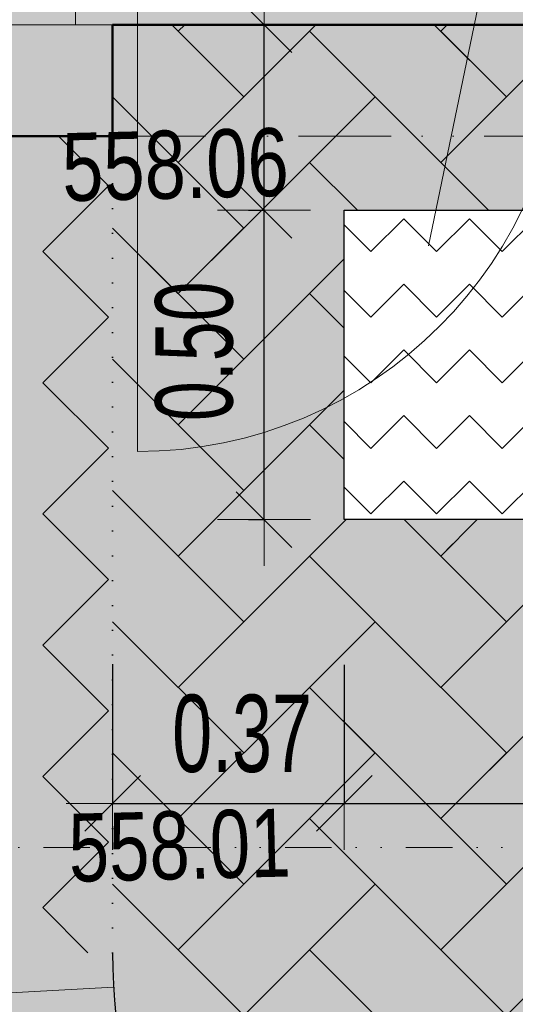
# Model space of a CAD drawing. Header units: millimetres. Extents: x -28796 to 31312, y -74786 to -35761.
# Tile 40 of 60: x 1872 to 2673, y -61250 to -59659. Entities that reach past the tile are written whole.
import ezdxf

# ---------------------------------------------------------------- set-up
doc = ezdxf.new("R2010")
doc.units = ezdxf.units.MM
doc.header["$PDMODE"] = 65
for name, pattern in [('Carkovana 2x_1', [200, 150, -50]), ('Cerchovana 2 tecky 0.5x_1', [195, 75, -40, 0, -40, 0, -40]), ('JIS_08_37', [480, 300, -90, 0, -90]), ('JIS_09_15', [300, 150, -50, 0, -50, 0, -50]), ('Teckovana 0.5x_2', [40, 0, -40])]:
    doc.linetypes.add(name, pattern=pattern)
for name, color, linetype, lineweight in [('XR$1$1.NP - STÁVAJÍCÍ_1', 7, 'Continuous', 25), ('XR$10$VÝŠKY TERÉNU - NÁVRH_1', 7, 'Continuous', 25), ('XR$2$OKNA + IZOLANT_1', 7, 'Continuous', 25), ('XR$3$1.NP - NÁVRH_1', 7, 'Continuous', 25), ('XR$4$ZPEVNĚNÉ PLOCHY_1', 7, 'Continuous', 25), ('XR$6$FILING - STAVBA_1', 7, 'Continuous', 25), ('XR$8$KOTY_1', 7, 'Continuous', 25), ('XR$9$VÝŠKY - ZAMĚŘENÍ_1', 7, 'Continuous', 25)]:
    doc.layers.add(name, color=color, linetype=linetype, lineweight=lineweight)
doc.styles.add('ARIALNARROW', font='ARIALN.TTF')
doc.dimstyles.new('DIMSTYLE_2', dxfattribs={"dimtxt": 125, "dimasz": 150, "dimexe": 0, "dimexo": 0, "dimgap": 62.5, "dimtad": 2, "dimlfac": 0.001, "dimrnd": 0.01, "dimzin": 4, "dimdsep": 46, "dimtxsty": 'ARIALNARROW', "dimblk1": 'ALL_ML_STRICH', "dimblk2": 'ALL_ML_STRICH', "dimsah": 1, "dimcen": 0, "dimclrd": 6, "dimclre": 6, "dimclrt": 6, "dimadec": 0, "dimazin": 0, "dimtfac": 1, "dimtdec": 0, "dimtix": 1, "dimtmove": 2, "dimatfit": 3, "dimfxl": 0, "dimtzin": 0, "dimlwd": 0, "dimlwe": 18, "dimarcsym": 0})
doc.dimstyles.new('DIMSTYLE_3', dxfattribs={"dimtxt": 125, "dimasz": 150, "dimexe": 0, "dimexo": 0, "dimgap": 62.5, "dimtad": 2, "dimlfac": 0.001, "dimrnd": 0.01, "dimzin": 4, "dimdsep": 46, "dimtxsty": 'ARIALNARROW', "dimblk1": 'ALL_ML_STRICH', "dimblk2": 'ALL_ML_STRICH', "dimsah": 1, "dimcen": 0, "dimclrd": 6, "dimclre": 6, "dimclrt": 6, "dimadec": 0, "dimazin": 0, "dimtfac": 1, "dimtdec": 0, "dimtix": 1, "dimtmove": 2, "dimatfit": 3, "dimfxl": 0, "dimtvp": 1.2, "dimtzin": 0, "dimlwd": 0, "dimlwe": 18, "dimarcsym": 0})
doc.dimstyles.new('DIMSTYLE_4', dxfattribs={"dimtxt": 125, "dimasz": 150, "dimexe": 0, "dimexo": 0, "dimgap": 62.5, "dimtad": 2, "dimlfac": 0.001, "dimrnd": 0.01, "dimzin": 4, "dimdsep": 46, "dimtxsty": 'ARIALNARROW', "dimblk1": 'ALL_ML_STRICH', "dimblk2": 'ALL_ML_STRICH', "dimsah": 1, "dimcen": 0, "dimclrd": 6, "dimclre": 6, "dimclrt": 6, "dimadec": 0, "dimazin": 0, "dimtfac": 1, "dimtdec": 0, "dimtix": 1, "dimtmove": 2, "dimatfit": 3, "dimfxl": 0, "dimtvp": 1.2, "dimtzin": 0, "dimlwd": 0, "dimlwe": 18, "dimarcsym": 0})
doc.dimstyles.new('DIMSTYLE_5', dxfattribs={"dimtxt": 125, "dimasz": 150, "dimexe": 0, "dimexo": 0, "dimgap": 62.5, "dimtad": 2, "dimlfac": 0.001, "dimrnd": 0.01, "dimzin": 4, "dimdsep": 46, "dimtxsty": 'ARIALNARROW', "dimblk1": 'ALL_ML_STRICH', "dimblk2": 'ALL_ML_STRICH', "dimsah": 1, "dimcen": 0, "dimclrd": 6, "dimclre": 6, "dimclrt": 6, "dimadec": 0, "dimazin": 0, "dimtfac": 1, "dimtdec": 0, "dimtix": 1, "dimtmove": 2, "dimatfit": 3, "dimfxl": 0, "dimtzin": 0, "dimlwd": 0, "dimlwe": 18, "dimarcsym": 0})
pattern_1 = [(45, (-1e-14, 212.13), (-8e-15, 106.06602), [75, -75]), (135, (-1e-14, 212.13), (-106.06602, 8e-15), [75, -75])]

# ---------------------------------------------------------------- blocks, each defined once
blk = doc.blocks.new('KOMPLEXNÍ OBJEKT_69')
at = {"layer": 'XR$4$ZPEVNĚNÉ PLOCHY_1', "color": 250, "linetype": 'Continuous', "lineweight": 13}
for p, q in [((2234.3, -60631.8), (2022.2, -60419.6)), ((2022.2, -60631.8), (2128.2, -60737.8)), ((2128.2, -60737.8), (2234.3, -60631.8))]:
    blk.add_line(p, q, dxfattribs=at)
blk = doc.blocks.new('KOMPLEXNÍ OBJEKT_70')
at = {"layer": 'XR$4$ZPEVNĚNÉ PLOCHY_1', "color": 250, "linetype": 'Continuous', "lineweight": 13}
for p, q in [((2340.3, -60313.6), (2128.2, -60525.7)), ((2396.4, -60369.7), (2340.3, -60313.6)), ((2234.3, -60631.8), (2399.4, -60466.6)), ((2128.2, -60525.7), (2234.3, -60631.8))]:
    blk.add_line(p, q, dxfattribs=at)
blk = doc.blocks.new('KOMPLEXNÍ OBJEKT_71')
at = {"layer": 'XR$4$ZPEVNĚNÉ PLOCHY_1', "color": 250, "linetype": 'Continuous', "lineweight": 13}
for p, q in [((2234.3, -60419.6), (2022.2, -60207.5)), ((2022.2, -60419.6), (2128.2, -60525.7)), ((2128.2, -60525.7), (2234.3, -60419.6))]:
    blk.add_line(p, q, dxfattribs=at)
blk = doc.blocks.new('KOMPLEXNÍ OBJEKT_72')
at = {"layer": 'XR$4$ZPEVNĚNÉ PLOCHY_1', "color": 250, "linetype": 'Continuous', "lineweight": 13}
for p, q in [((2340.3, -60101.4), (2128.2, -60313.6)), ((2396.4, -60157.5), (2340.3, -60101.4)), ((2234.3, -60419.6), (2396.4, -60257.5)), ((2128.2, -60313.6), (2234.3, -60419.6))]:
    blk.add_line(p, q, dxfattribs=at)
blk = doc.blocks.new('KOMPLEXNÍ OBJEKT_73')
at = {"layer": 'XR$4$ZPEVNĚNÉ PLOCHY_1', "color": 250, "linetype": 'Continuous', "lineweight": 13}
for p, q in [((2396.4, -60257.5), (2340.3, -60313.6)), ((2340.3, -60313.6), (2396.4, -60369.7)), ((2493.4, -60466.6), (2552.5, -60525.7)), ((2552.5, -60525.7), (2572.2, -60506))]:
    blk.add_line(p, q, dxfattribs=at)
blk = doc.blocks.new('KOMPLEXNÍ OBJEKT_74')
at = {"layer": 'XR$4$ZPEVNĚNÉ PLOCHY_1', "color": 250, "linetype": 'Continuous', "lineweight": 13}
for p, q in [((2234.3, -60207.5), (2022.2, -59995.4)), ((2022.2, -60207.5), (2128.2, -60313.6)), ((2128.2, -60313.6), (2234.3, -60207.5))]:
    blk.add_line(p, q, dxfattribs=at)
blk = doc.blocks.new('KOMPLEXNÍ OBJEKT_75')
at = {"layer": 'XR$4$ZPEVNĚNÉ PLOCHY_1', "color": 250, "linetype": 'Continuous', "lineweight": 13}
for p, q in [((2340.3, -59889.3), (2128.2, -60101.4)), ((2417.7, -59966.6), (2340.3, -59889.3)), ((2234.3, -60207.5), (2396.4, -60045.3)), ((2128.2, -60101.4), (2234.3, -60207.5))]:
    blk.add_line(p, q, dxfattribs=at)
blk = doc.blocks.new('KOMPLEXNÍ OBJEKT_76')
at = {"layer": 'XR$4$ZPEVNĚNÉ PLOCHY_1', "color": 250, "linetype": 'Continuous', "lineweight": 13}
for p, q in [((2234.3, -59995.4), (2022.2, -59783.2)), ((2022.2, -59995.4), (2128.2, -60101.4)), ((2128.2, -60101.4), (2234.3, -59995.4))]:
    blk.add_line(p, q, dxfattribs=at)
blk = doc.blocks.new('KOMPLEXNÍ OBJEKT_77')
at = {"layer": 'XR$4$ZPEVNĚNÉ PLOCHY_1', "color": 250, "linetype": 'Continuous', "lineweight": 13}
for p, q in [((2340.3, -59677.2), (2128.2, -59889.3)), ((2446.4, -59783.2), (2340.3, -59677.2)), ((2234.3, -59995.4), (2446.4, -59783.2)), ((2128.2, -59889.3), (2234.3, -59995.4))]:
    blk.add_line(p, q, dxfattribs=at)
blk = doc.blocks.new('KOMPLEXNÍ OBJEKT_78')
at = {"layer": 'XR$4$ZPEVNĚNÉ PLOCHY_1', "color": 250, "linetype": 'Continuous', "lineweight": 13}
for p, q in [((2396.4, -60045.3), (2340.3, -60101.4)), ((2340.3, -60101.4), (2396.4, -60157.5))]:
    blk.add_line(p, q, dxfattribs=at)
blk = doc.blocks.new('KOMPLEXNÍ OBJEKT_80')
at = {"layer": 'XR$4$ZPEVNĚNÉ PLOCHY_1', "color": 250, "linetype": 'Continuous', "lineweight": 13}
for p, q in [((2446.4, -59783.2), (2340.3, -59889.3)), ((2629.8, -59966.6), (2446.4, -59783.2)), ((2340.3, -59889.3), (2417.7, -59966.6))]:
    blk.add_line(p, q, dxfattribs=at)
blk = doc.blocks.new('KOMPLEXNÍ OBJEKT_81')
at = {"layer": 'XR$4$ZPEVNĚNÉ PLOCHY_1', "color": 250, "linetype": 'Continuous', "lineweight": 13}
for p, q in [((2764.6, -59677.2), (2552.5, -59889.3)), ((2870.7, -59783.2), (2764.6, -59677.2)), ((2687.3, -59966.6), (2870.7, -59783.2)), ((2552.5, -59889.3), (2629.8, -59966.6))]:
    blk.add_line(p, q, dxfattribs=at)
blk = doc.blocks.new('KOMPLEXNÍ OBJEKT_82')
at = {"layer": 'XR$4$ZPEVNĚNÉ PLOCHY_1', "color": 250, "linetype": 'Continuous', "lineweight": 13}
for p, q in [((2234.3, -59783.2), (2117.7, -59666.7)), ((2022.2, -59783.2), (2128.2, -59889.3)), ((2128.2, -59889.3), (2234.3, -59783.2))]:
    blk.add_line(p, q, dxfattribs=at)
blk = doc.blocks.new('KOMPLEXNÍ OBJEKT_83')
at = {"layer": 'XR$4$ZPEVNĚNÉ PLOCHY_1', "color": 250, "linetype": 'Continuous', "lineweight": 13}
for p, q in [((2138.7, -59666.7), (2128.2, -59677.2)), ((2128.2, -59677.2), (2234.3, -59783.2)), ((2234.3, -59783.2), (2350.8, -59666.7))]:
    blk.add_line(p, q, dxfattribs=at)
blk = doc.blocks.new('KOMPLEXNÍ OBJEKT_84')
at = {"layer": 'XR$4$ZPEVNĚNÉ PLOCHY_1', "color": 250, "linetype": 'Continuous', "lineweight": 13}
for p, q in [((2350.8, -59666.7), (2340.3, -59677.2)), ((2340.3, -59677.2), (2552.5, -59889.3)), ((2658.5, -59783.2), (2542, -59666.7)), ((2552.5, -59889.3), (2658.5, -59783.2))]:
    blk.add_line(p, q, dxfattribs=at)
blk = doc.blocks.new('KOMPLEXNÍ OBJEKT_85')
at = {"layer": 'XR$4$ZPEVNĚNÉ PLOCHY_1', "color": 250, "linetype": 'Continuous', "lineweight": 13}
for p, q in [((2563, -59666.7), (2552.5, -59677.2)), ((2552.5, -59677.2), (2658.5, -59783.2)), ((2658.5, -59783.2), (2775.1, -59666.7))]:
    blk.add_line(p, q, dxfattribs=at)
blk = doc.blocks.new('KOMPLEXNÍ OBJEKT_114')
at = {"layer": 'XR$4$ZPEVNĚNÉ PLOCHY_1', "color": 250, "linetype": 'Continuous', "lineweight": 13}
for p, q in [((2399.4, -60466.6), (2340.3, -60525.7)), ((2658.5, -60631.8), (2493.4, -60466.6)), ((2340.3, -60525.7), (2552.5, -60737.8)), ((2552.5, -60737.8), (2658.5, -60631.8))]:
    blk.add_line(p, q, dxfattribs=at)
blk = doc.blocks.new('KOMPLEXNÍ OBJEKT_116')
at = {"layer": 'XR$4$ZPEVNĚNÉ PLOCHY_1', "color": 250, "linetype": 'Continuous', "lineweight": 13}
for p, q in [((2611.5, -60466.6), (2552.5, -60525.7)), ((2658.5, -60631.8), (2823.7, -60466.6)), ((2552.5, -60525.7), (2658.5, -60631.8))]:
    blk.add_line(p, q, dxfattribs=at)
blk = doc.blocks.new('KOMPLEXNÍ OBJEKT_261')
at = {"layer": 'XR$4$ZPEVNĚNÉ PLOCHY_1', "color": 250, "linetype": 'Continuous', "lineweight": 13}
for p, q in [((2340.3, -61162.1), (2128.2, -61374.2)), ((2446.4, -61268.1), (2340.3, -61162.1)), ((2234.3, -61480.3), (2446.4, -61268.1)), ((2128.2, -61374.2), (2234.3, -61480.3))]:
    blk.add_line(p, q, dxfattribs=at)
blk = doc.blocks.new('KOMPLEXNÍ OBJEKT_262')
at = {"layer": 'XR$4$ZPEVNĚNÉ PLOCHY_1', "color": 250, "linetype": 'Continuous', "lineweight": 13}
for p, q in [((2234.3, -61268.1), (2022.2, -61056)), ((2128.2, -61374.2), (2234.3, -61268.1)), ((2035.9, -61281.9), (2128.2, -61374.2))]:
    blk.add_line(p, q, dxfattribs=at)
blk = doc.blocks.new('KOMPLEXNÍ OBJEKT_263')
at = {"layer": 'XR$4$ZPEVNĚNÉ PLOCHY_1', "color": 250, "linetype": 'Continuous', "lineweight": 13}
for p, q in [((2340.3, -60950), (2128.2, -61162.1)), ((2446.4, -61056), (2340.3, -60950)), ((2234.3, -61268.1), (2446.4, -61056)), ((2128.2, -61162.1), (2234.3, -61268.1))]:
    blk.add_line(p, q, dxfattribs=at)
blk = doc.blocks.new('KOMPLEXNÍ OBJEKT_265')
at = {"layer": 'XR$4$ZPEVNĚNÉ PLOCHY_1', "color": 250, "linetype": 'Continuous', "lineweight": 13}
for p, q in [((2764.6, -61162.1), (2552.5, -61374.2)), ((2870.7, -61268.1), (2764.6, -61162.1)), ((2658.5, -61480.3), (2870.7, -61268.1)), ((2552.5, -61374.2), (2658.5, -61480.3))]:
    blk.add_line(p, q, dxfattribs=at)
blk = doc.blocks.new('KOMPLEXNÍ OBJEKT_266')
at = {"layer": 'XR$4$ZPEVNĚNÉ PLOCHY_1', "color": 250, "linetype": 'Continuous', "lineweight": 13}
for p, q in [((2446.4, -61056), (2340.3, -61162.1)), ((2658.5, -61268.1), (2446.4, -61056)), ((2340.3, -61162.1), (2552.5, -61374.2)), ((2552.5, -61374.2), (2658.5, -61268.1))]:
    blk.add_line(p, q, dxfattribs=at)
blk = doc.blocks.new('KOMPLEXNÍ OBJEKT_267')
at = {"layer": 'XR$4$ZPEVNĚNÉ PLOCHY_1', "color": 250, "linetype": 'Continuous', "lineweight": 13}
for p, q in [((2764.6, -60950), (2552.5, -61162.1)), ((2870.7, -61056), (2764.6, -60950)), ((2658.5, -61268.1), (2870.7, -61056)), ((2552.5, -61162.1), (2658.5, -61268.1))]:
    blk.add_line(p, q, dxfattribs=at)
blk = doc.blocks.new('KOMPLEXNÍ OBJEKT_268')
at = {"layer": 'XR$4$ZPEVNĚNÉ PLOCHY_1', "color": 250, "linetype": 'Continuous', "lineweight": 13}
for p, q in [((2234.3, -61056), (2022.2, -60843.9)), ((2022.2, -61056), (2128.2, -61162.1)), ((2128.2, -61162.1), (2234.3, -61056))]:
    blk.add_line(p, q, dxfattribs=at)
blk = doc.blocks.new('KOMPLEXNÍ OBJEKT_269')
at = {"layer": 'XR$4$ZPEVNĚNÉ PLOCHY_1', "color": 250, "linetype": 'Continuous', "lineweight": 13}
for p, q in [((2340.3, -60737.8), (2128.2, -60950)), ((2446.4, -60843.9), (2340.3, -60737.8)), ((2234.3, -61056), (2446.4, -60843.9)), ((2128.2, -60950), (2234.3, -61056))]:
    blk.add_line(p, q, dxfattribs=at)
blk = doc.blocks.new('KOMPLEXNÍ OBJEKT_270')
at = {"layer": 'XR$4$ZPEVNĚNÉ PLOCHY_1', "color": 250, "linetype": 'Continuous', "lineweight": 13}
for p, q in [((2234.3, -60843.9), (2022.2, -60631.8)), ((2022.2, -60843.9), (2128.2, -60950)), ((2128.2, -60950), (2234.3, -60843.9))]:
    blk.add_line(p, q, dxfattribs=at)
blk = doc.blocks.new('KOMPLEXNÍ OBJEKT_271')
at = {"layer": 'XR$4$ZPEVNĚNÉ PLOCHY_1', "color": 250, "linetype": 'Continuous', "lineweight": 13}
for p, q in [((2446.4, -60843.9), (2340.3, -60950)), ((2658.5, -61056), (2446.4, -60843.9)), ((2340.3, -60950), (2552.5, -61162.1)), ((2552.5, -61162.1), (2658.5, -61056))]:
    blk.add_line(p, q, dxfattribs=at)
blk = doc.blocks.new('KOMPLEXNÍ OBJEKT_272')
at = {"layer": 'XR$4$ZPEVNĚNÉ PLOCHY_1', "color": 250, "linetype": 'Continuous', "lineweight": 13}
for p, q in [((2764.6, -60737.8), (2552.5, -60950)), ((2870.7, -60843.9), (2764.6, -60737.8)), ((2658.5, -61056), (2870.7, -60843.9)), ((2552.5, -60950), (2658.5, -61056))]:
    blk.add_line(p, q, dxfattribs=at)
blk = doc.blocks.new('KOMPLEXNÍ OBJEKT_273')
at = {"layer": 'XR$4$ZPEVNĚNÉ PLOCHY_1', "color": 250, "linetype": 'Continuous', "lineweight": 13}
for p, q in [((2446.4, -60631.8), (2340.3, -60737.8)), ((2658.5, -60843.9), (2446.4, -60631.8)), ((2340.3, -60737.8), (2552.5, -60950)), ((2552.5, -60950), (2658.5, -60843.9))]:
    blk.add_line(p, q, dxfattribs=at)
blk = doc.blocks.new('ALL_ML_STRICH')
at = {"color": 0, "linetype": 'ByBlock', "lineweight": -2}
for p, q in [((0, -0.5), (0, 0.5)), ((-0.3, -0.3), (0.3, 0.3)), ((-1, 0), (0.5, 0))]:
    blk.add_line(p, q, dxfattribs=at)
blk = doc.blocks.new('*D360')
at = {"layer": 'DEFPOINTS', "color": 6, "linetype": 'Continuous', "lineweight": 18}
for p in [(2396.4, -59966.6), (2266.9, -60466.6), (2396.4, -60466.6)]:
    blk.add_point(p, dxfattribs=at)
at = {"layer": 'XR$8$KOTY_1', "color": 6, "linetype": 'Continuous', "lineweight": -2}
for p, q in [((2241.9, -59966.6), (2266.9, -59966.6)), ((2266.9, -60466.6), (2266.9, -59966.6)), ((2241.9, -60466.6), (2266.9, -60466.6))]:
    blk.add_line(p, q, dxfattribs=at)
at = {"layer": 'XR$8$KOTY_1', "color": 6, "linetype": 'Continuous', "lineweight": 18, "xscale": 150, "yscale": 150, "zscale": 150}
for p, rotation in [((2266.9, -59966.6), 90), ((2266.9, -60466.6), 270)]:
    blk.add_blockref('ALL_ML_STRICH', p, dxfattribs=dict(at, rotation=rotation))
at = {"layer": 'XR$8$KOTY_1', "color": 6, "linetype": 'Continuous', "lineweight": 18, "insert": (2154.4, -60194.6), "char_height": 125, "width": 405.714, "attachment_point": 5, "rotation": 90, "style": 'ARIALNARROW'}
blk.add_mtext('\\W0.81;\\A1;{0.50}', dxfattribs=at)
blk = doc.blocks.new('*D361')
at = {"layer": 'DEFPOINTS', "color": 6, "linetype": 'Continuous', "lineweight": 18}
for p in [(2022.2, -59666.7), (2266.9, -59966.6), (2396.4, -59966.6)]:
    blk.add_point(p, dxfattribs=at)
at = {"layer": 'XR$8$KOTY_1', "color": 6, "linetype": 'Continuous', "lineweight": -2}
for p, q in [((2266.9, -59666.7), (2266.9, -59666.7)), ((2266.9, -59966.6), (2266.9, -59666.7)), ((2241.9, -59966.6), (2266.9, -59966.6))]:
    blk.add_line(p, q, dxfattribs=at)
at = {"layer": 'XR$8$KOTY_1', "color": 6, "linetype": 'Continuous', "lineweight": 18, "xscale": 150, "yscale": 150, "zscale": 150}
for p, rotation in [((2266.9, -59666.7), 90), ((2266.9, -59966.6), 270)]:
    blk.add_blockref('ALL_ML_STRICH', p, dxfattribs=dict(at, rotation=rotation))
at = {"layer": 'XR$8$KOTY_1', "color": 6, "linetype": 'Continuous', "lineweight": 18, "insert": (2154.4, -59479.7), "char_height": 125, "width": 405.714, "attachment_point": 5, "rotation": 90, "style": 'ARIALNARROW'}
blk.add_mtext('\\W0.81;\\A1;{0.30}', dxfattribs=at)
blk = doc.blocks.new('*D365')
at = {"layer": 'DEFPOINTS', "color": 6, "linetype": 'Continuous', "lineweight": 18}
for p in [(2022.2, -59846.7), (2396.4, -59966.6), (2022.2, -60925.5)]:
    blk.add_point(p, dxfattribs=at)
at = {"layer": 'XR$8$KOTY_1', "color": 6, "linetype": 'Continuous', "lineweight": -2}
for p, q in [((2022.2, -60700.6), (2022.2, -60925.5)), ((2396.4, -60701.5), (2396.4, -60925.5)), ((2022.2, -60925.5), (2396.4, -60925.5))]:
    blk.add_line(p, q, dxfattribs=at)
at = {"layer": 'XR$8$KOTY_1', "color": 6, "linetype": 'Continuous', "lineweight": 18, "xscale": 150, "yscale": 150, "zscale": 150, "rotation": 180}
blk.add_blockref('ALL_ML_STRICH', (2022.2, -60925.5), dxfattribs=at)
at = {"layer": 'XR$8$KOTY_1', "color": 6, "linetype": 'Continuous', "lineweight": 18, "xscale": 150, "yscale": 150, "zscale": 150}
blk.add_blockref('ALL_ML_STRICH', (2396.4, -60925.5), dxfattribs=at)
at = {"layer": 'XR$8$KOTY_1', "color": 6, "linetype": 'Continuous', "lineweight": 18, "insert": (2231.3, -60813), "char_height": 125, "width": 405.714, "attachment_point": 5, "style": 'ARIALNARROW'}
blk.add_mtext('\\W0.81;\\A1;{0.37}', dxfattribs=at)
blk = doc.blocks.new('*D366')
at = {"layer": 'DEFPOINTS', "color": 6, "linetype": 'Continuous', "lineweight": 18}
for p in [(2396.4, -59966.6), (3396.4, -60466.6), (2396.4, -60925.5)]:
    blk.add_point(p, dxfattribs=at)
at = {"layer": 'XR$8$KOTY_1', "color": 6, "linetype": 'Continuous', "lineweight": -2}
for p, q in [((2396.4, -60701.5), (2396.4, -60925.5)), ((3396.4, -60703), (3396.4, -60925.5)), ((2396.4, -60925.5), (3396.4, -60925.5))]:
    blk.add_line(p, q, dxfattribs=at)
at = {"layer": 'XR$8$KOTY_1', "color": 6, "linetype": 'Continuous', "lineweight": 18, "xscale": 150, "yscale": 150, "zscale": 150, "rotation": 180}
blk.add_blockref('ALL_ML_STRICH', (2396.4, -60925.5), dxfattribs=at)
at = {"layer": 'XR$8$KOTY_1', "color": 6, "linetype": 'Continuous', "lineweight": 18, "xscale": 150, "yscale": 150, "zscale": 150}
blk.add_blockref('ALL_ML_STRICH', (3396.4, -60925.5), dxfattribs=at)
at = {"layer": 'XR$8$KOTY_1', "color": 6, "linetype": 'Continuous', "lineweight": 18, "insert": (2918.4, -60813), "char_height": 125, "width": 405.714, "attachment_point": 5, "style": 'ARIALNARROW'}
blk.add_mtext('\\W0.81;\\A1;{1.00}', dxfattribs=at)
blk = doc.blocks.new('*D368')
at = {"layer": 'DEFPOINTS', "color": 6, "linetype": 'Continuous', "lineweight": 18}
for p in [(2022.2, -60925.5), (1152.2, -61204.8), (1152.2, -61861.8)]:
    blk.add_point(p, dxfattribs=at)
at = {"layer": 'XR$8$KOTY_1', "color": 6, "linetype": 'Continuous', "lineweight": -2}
for p, q in [((2022.2, -61634.3), (2022.2, -61861.8)), ((1152.2, -61861.8), (1152.2, -61861.8)), ((1152.2, -61861.8), (2022.2, -61861.8))]:
    blk.add_line(p, q, dxfattribs=at)
at = {"layer": 'XR$8$KOTY_1', "color": 6, "linetype": 'Continuous', "lineweight": 18, "xscale": 150, "yscale": 150, "zscale": 150, "rotation": 180}
blk.add_blockref('ALL_ML_STRICH', (1152.2, -61861.8), dxfattribs=at)
at = {"layer": 'XR$8$KOTY_1', "color": 6, "linetype": 'Continuous', "lineweight": 18, "xscale": 150, "yscale": 150, "zscale": 150}
blk.add_blockref('ALL_ML_STRICH', (2022.2, -61861.8), dxfattribs=at)
at = {"layer": 'XR$8$KOTY_1', "color": 6, "linetype": 'Continuous', "lineweight": 18, "insert": (1609.2, -61749.3), "char_height": 125, "width": 405.714, "attachment_point": 5, "style": 'ARIALNARROW'}
blk.add_mtext('\\W0.81;\\A1;{0.87}', dxfattribs=at)
blk = doc.blocks.new('*D369')
at = {"layer": 'DEFPOINTS', "color": 6, "linetype": 'Continuous', "lineweight": 18}
for p in [(2022.2, -60925.5), (2022.2, -61861.8), (3772.2, -62166.7)]:
    blk.add_point(p, dxfattribs=at)
at = {"layer": 'XR$8$KOTY_1', "color": 6, "linetype": 'Continuous', "lineweight": -2}
for p, q in [((2022.2, -61634.3), (2022.2, -61861.8)), ((2022.2, -61861.8), (3772.2, -61861.8)), ((3772.2, -61861.8), (3772.2, -61861.8))]:
    blk.add_line(p, q, dxfattribs=at)
at = {"layer": 'XR$8$KOTY_1', "color": 6, "linetype": 'Continuous', "lineweight": 18, "xscale": 150, "yscale": 150, "zscale": 150, "rotation": 180}
blk.add_blockref('ALL_ML_STRICH', (2022.2, -61861.8), dxfattribs=at)
at = {"layer": 'XR$8$KOTY_1', "color": 6, "linetype": 'Continuous', "lineweight": 18, "xscale": 150, "yscale": 150, "zscale": 150}
blk.add_blockref('ALL_ML_STRICH', (3772.2, -61861.8), dxfattribs=at)
at = {"layer": 'XR$8$KOTY_1', "color": 6, "linetype": 'Continuous', "lineweight": 18, "insert": (2919.2, -61749.3), "char_height": 125, "width": 405.714, "attachment_point": 5, "style": 'ARIALNARROW'}
blk.add_mtext('\\W0.81;\\A1;{1.75}', dxfattribs=at)
blk = doc.blocks.new('*D371')
at = {"layer": 'DEFPOINTS', "color": 6, "linetype": 'Continuous', "lineweight": 18}
for p in [(1152.2, -61204.8), (3982.2, -63036.7), (1152.2, -63286.4)]:
    blk.add_point(p, dxfattribs=at)
at = {"layer": 'XR$8$KOTY_1', "color": 6, "linetype": 'Continuous', "lineweight": -2}
for p, q in [((1152.2, -61628.6), (1152.2, -63286.4)), ((1152.2, -63286.4), (3982.2, -63286.4)), ((3982.2, -63286.4), (3982.2, -63286.4))]:
    blk.add_line(p, q, dxfattribs=at)
at = {"layer": 'XR$8$KOTY_1', "color": 6, "linetype": 'Continuous', "lineweight": 18, "xscale": 150, "yscale": 150, "zscale": 150, "rotation": 180}
blk.add_blockref('ALL_ML_STRICH', (1152.2, -63286.4), dxfattribs=at)
at = {"layer": 'XR$8$KOTY_1', "color": 6, "linetype": 'Continuous', "lineweight": 18, "xscale": 150, "yscale": 150, "zscale": 150}
blk.add_blockref('ALL_ML_STRICH', (3982.2, -63286.4), dxfattribs=at)
at = {"layer": 'XR$8$KOTY_1', "color": 6, "linetype": 'Continuous', "lineweight": 18, "insert": (2589.2, -63173.9), "char_height": 125, "width": 405.714, "attachment_point": 5, "style": 'ARIALNARROW'}
blk.add_mtext('\\W0.81;\\A1;{2.83}', dxfattribs=at)
blk = doc.blocks.new('*D376')
at = {"layer": 'DEFPOINTS', "color": 6, "linetype": 'Continuous', "lineweight": 18}
for p in [(1152.2, -59846.7), (369.7, -63036.7), (3065.1, -63036.7)]:
    blk.add_point(p, dxfattribs=at)
at = {"layer": 'XR$8$KOTY_1', "color": 6, "linetype": 'Continuous', "lineweight": -2}
for p, q in [((369.7, -59846.7), (369.7, -59846.7)), ((369.7, -63036.7), (369.7, -59846.7)), ((698.4, -63036.7), (369.7, -63036.7))]:
    blk.add_line(p, q, dxfattribs=at)
at = {"layer": 'XR$8$KOTY_1', "color": 6, "linetype": 'Continuous', "lineweight": 18, "xscale": 150, "yscale": 150, "zscale": 150}
for p, rotation in [((369.7, -59846.7), 90), ((369.7, -63036.7), 270)]:
    blk.add_blockref('ALL_ML_STRICH', p, dxfattribs=dict(at, rotation=rotation))
at = {"layer": 'XR$8$KOTY_1', "color": 6, "linetype": 'Continuous', "lineweight": 18, "insert": (257.2, -61419.7), "char_height": 125, "width": 405.714, "attachment_point": 5, "rotation": 90, "style": 'ARIALNARROW'}
blk.add_mtext('\\W0.81;\\A1;{3.19}', dxfattribs=at)
blk = doc.blocks.new('*D386')
at = {"layer": 'DEFPOINTS', "color": 6, "linetype": 'Continuous', "lineweight": 18}
for p in [(1152.2, -59233.9), (1152.2, -59846.7), (2022.2, -59846.7)]:
    blk.add_point(p, dxfattribs=at)
at = {"layer": 'XR$8$KOTY_1', "color": 6, "linetype": 'Continuous', "lineweight": -2}
for p, q in [((1152.2, -59518), (1152.2, -59233.9)), ((1152.2, -59233.9), (2022.2, -59233.9)), ((2022.2, -59511.5), (2022.2, -59233.9))]:
    blk.add_line(p, q, dxfattribs=at)
at = {"layer": 'XR$8$KOTY_1', "color": 6, "linetype": 'Continuous', "lineweight": 18, "xscale": 150, "yscale": 150, "zscale": 150, "rotation": 180}
blk.add_blockref('ALL_ML_STRICH', (1152.2, -59233.9), dxfattribs=at)
at = {"layer": 'XR$8$KOTY_1', "color": 6, "linetype": 'Continuous', "lineweight": 18, "xscale": 150, "yscale": 150, "zscale": 150}
blk.add_blockref('ALL_ML_STRICH', (2022.2, -59233.9), dxfattribs=at)
at = {"layer": 'XR$8$KOTY_1', "color": 6, "linetype": 'Continuous', "lineweight": 18, "insert": (1609.2, -59121.4), "char_height": 125, "width": 405.714, "attachment_point": 5, "style": 'ARIALNARROW'}
blk.add_mtext('\\W0.81;\\A1;{0.87}', dxfattribs=at)
blk = doc.blocks.new('*D387')
at = {"layer": 'DEFPOINTS', "color": 6, "linetype": 'Continuous', "lineweight": 18}
for p in [(2022.2, -59233.9), (2022.2, -59846.7), (3692.2, -59846.7)]:
    blk.add_point(p, dxfattribs=at)
at = {"layer": 'XR$8$KOTY_1', "color": 6, "linetype": 'Continuous', "lineweight": -2}
for p, q in [((2022.2, -59511.5), (2022.2, -59233.9)), ((2022.2, -59233.9), (3692.2, -59233.9)), ((3692.2, -59500.3), (3692.2, -59233.9))]:
    blk.add_line(p, q, dxfattribs=at)
at = {"layer": 'XR$8$KOTY_1', "color": 6, "linetype": 'Continuous', "lineweight": 18, "xscale": 150, "yscale": 150, "zscale": 150, "rotation": 180}
blk.add_blockref('ALL_ML_STRICH', (2022.2, -59233.9), dxfattribs=at)
at = {"layer": 'XR$8$KOTY_1', "color": 6, "linetype": 'Continuous', "lineweight": 18, "xscale": 150, "yscale": 150, "zscale": 150}
blk.add_blockref('ALL_ML_STRICH', (3692.2, -59233.9), dxfattribs=at)
at = {"layer": 'XR$8$KOTY_1', "color": 6, "linetype": 'Continuous', "lineweight": 18, "insert": (2879.2, -59121.4), "char_height": 125, "width": 405.714, "attachment_point": 5, "style": 'ARIALNARROW'}
blk.add_mtext('\\W0.81;\\A1;{1.67}', dxfattribs=at)

msp = doc.modelspace()

# ---------------------------------------------------------------- hatches: boundary and pattern name
at = {"layer": 'XR$6$FILING - STAVBA_1', "linetype": 'Continuous', "lineweight": 13}
msp.add_hatch(color=9, dxfattribs=at).paths.add_polyline_path([(-18117.849, -57776.677), (-1407.849, -57776.677), (-1407.849, -59846.677), (2022.151, -59846.677), (2022.151, -59666.677), (3692.151, -59666.677), (3692.151, -59846.677), (7057.151, -59846.677), (7057.151, -57776.677), (23787.151, -57776.677), (23787.151, -45291.677), (16997.151, -45291.677), (16997.151, -46976.677), (-11327.849, -46976.677), (-11327.849, -45291.677), (-18117.849, -45291.677)])
h = msp.add_hatch(color=253, dxfattribs=at)
h.paths.add_polyline_path([(3692.151, -59846.677), (3692.151, -59666.677), (2022.151, -59666.677), (2022.151, -61166.676), (2029.442, -61287.213), (2051.209, -61405.992), (2087.135, -61521.281), (2136.695, -61631.399), (2199.167, -61734.741), (2273.64, -61829.799), (2359.028, -61915.187), (2454.086, -61989.66), (2557.428, -62052.132), (2667.546, -62101.693), (2782.835, -62137.618), (2901.614, -62159.385), (3022.151, -62166.676), (3772.151, -62166.676), (3772.151, -59846.677)])
h.paths.add_polyline_path([(2396.45, -59966.63), (3396.45, -59966.63), (3396.45, -60466.63), (2396.45, -60466.63)], flags=16)
msp.add_hatch(color=33, dxfattribs=at).paths.add_polyline_path([(2022.151, -61166.676), (2022.151, -59846.677), (1732.151, -59846.677), (1732.151, -61166.676)], flags=0)
h = msp.add_hatch(dxfattribs=at)
h.set_pattern_fill('VZOR', scale=150, angle=315, style=0, pattern_type=2)
h.set_pattern_definition([(315, (424.26, -9e-14), (212.13203, -5e-14), [150, -150]), (45, (424.26, -9e-14), (5e-14, 212.13203), [150, -150])])
h.paths.add_polyline_path([(2022.151, -61166.676), (2022.151, -59846.677), (1732.151, -59846.677), (1732.151, -61166.676)], flags=0)
h = msp.add_hatch(dxfattribs=at)
h.set_pattern_fill('VZOR', color=5, scale=75, angle=45, style=0, pattern_type=2)
h.set_pattern_definition(pattern_1)
h.paths.add_polyline_path([(3396.45, -60466.63), (3396.45, -59966.63), (2396.45, -59966.63), (2396.45, -60466.63)], flags=0)
h = msp.add_hatch(dxfattribs=at)
h.set_pattern_fill('VZOR', color=5, scale=75, angle=45, style=0, pattern_type=2)
h.set_pattern_definition(pattern_1)
h.paths.add_polyline_path([(3396.45, -60466.63), (3396.45, -59966.63), (2396.45, -59966.63), (2396.45, -60466.63)], flags=0)
at = {"layer": 'XR$6$FILING - STAVBA_1', "linetype": 'Continuous', "lineweight": 25}
msp.add_hatch(color=33, dxfattribs=at).paths.add_polyline_path([(2917.622, -62161.198), (2814.239, -62144.824), (2713.134, -62117.733), (2615.414, -62080.222), (2522.151, -62032.702), (2434.366, -61975.693), (2353.02, -61909.821), (2279.006, -61835.807), (2213.134, -61754.462), (2156.125, -61666.676), (2108.605, -61573.413), (2071.094, -61475.693), (2044.003, -61374.588), (2027.629, -61271.205), (2022.151, -61166.676), (1732.151, -61166.676), (1737.654, -61285.702), (1754.116, -61403.713), (1781.396, -61519.702), (1819.262, -61632.678), (1867.39, -61741.679), (1925.371, -61845.774), (1992.709, -61944.075), (2068.829, -62035.744), (2153.084, -62119.998), (2244.752, -62196.119), (2343.053, -62263.456), (2447.148, -62321.437), (2556.149, -62369.565), (2657.588, -62403.564), (2692.806, -62413.001), (2765.219, -62430.032), (2803.517, -62437.279), (2878.765, -62447.775), (2912.958, -62451.628), (3022.151, -62456.676), (3022.151, -62166.676)])

# ---------------------------------------------------------------- linework, layer by layer
at = {"layer": 'XR$1$1.NP - STÁVAJÍCÍ_1', "color": 8, "linetype": 'Continuous', "lineweight": 18}
for p, q in [((1962.151, -59666.677), (1962.151, -56051.591)), ((-1227.849, -59666.677), (1962.151, -59666.677))]:
    msp.add_line(p, q, dxfattribs=at)
at = {"layer": 'XR$1$1.NP - STÁVAJÍCÍ_1', "color": 8, "linetype": 'Cerchovana 2 tecky 0.5x_1', "lineweight": 13}
msp.add_line((-1407.849, -60996.677), (7057.151, -60996.677), dxfattribs=at)
at = {"layer": 'XR$10$VÝŠKY TERÉNU - NÁVRH_1', "color": 7, "linetype": 'Continuous', "lineweight": 13}
msp.add_line((2653.669, -59438.695), (2532.537, -60023.976), dxfattribs=at)
at = {"layer": 'XR$2$OKNA + IZOLANT_1', "color": 132, "linetype": 'Continuous', "lineweight": 13}
for p, q in [((2062.151, -59666.677), (2062.151, -59566.677)), ((3752.151, -59666.677), (1962.151, -59666.677)), ((2062.151, -60356.677), (2062.151, -59666.677))]:
    msp.add_line(p, q, dxfattribs=at)
at = {"layer": 'XR$2$OKNA + IZOLANT_1', "color": 7, "linetype": 'Continuous', "lineweight": 25}
msp.add_line((2022.151, -59666.677), (2022.151, -59846.677), dxfattribs=at)
at = {"layer": 'XR$2$OKNA + IZOLANT_1', "color": 7, "linetype": 'Continuous', "lineweight": 13}
msp.add_line((2022.151, -59846.677), (-1407.849, -59846.677), dxfattribs=at)
at = {"layer": 'XR$2$OKNA + IZOLANT_1', "color": 7, "linetype": 'JIS_09_15', "lineweight": 13}
msp.add_line((2022.151, -59846.677), (3692.151, -59846.677), dxfattribs=at)
at = {"layer": 'XR$2$OKNA + IZOLANT_1', "color": 132, "linetype": 'Continuous', "lineweight": 13}
msp.add_arc((2062.151, -59666.677), 690, 270, 0, dxfattribs=at)
at = {"layer": 'XR$3$1.NP - NÁVRH_1', "color": 7, "linetype": 'JIS_08_37', "lineweight": 13}
msp.add_line((2022.151, -59666.677), (3692.151, -59666.677), dxfattribs=at)
at = {"layer": 'XR$3$1.NP - NÁVRH_1', "color": 204, "linetype": 'Carkovana 2x_1', "lineweight": 13}
for radius in [1870, 1580, 1290]:
    msp.add_arc((3022.151, -61166.676), radius, 180, 270, dxfattribs=at)
at = {"layer": 'XR$4$ZPEVNĚNÉ PLOCHY_1', "color": 7, "linetype": 'Continuous', "lineweight": 50}
for p, q in [((2022.151, -59846.677), (2022.151, -59666.677)), ((2022.151, -59666.677), (3692.151, -59666.677)), ((-1407.849, -59846.677), (2022.151, -59846.677))]:
    msp.add_line(p, q, dxfattribs=at)
at = {"layer": 'XR$4$ZPEVNĚNÉ PLOCHY_1', "color": 7, "linetype": 'Continuous', "lineweight": 25}
for p, q in [((2022.151, -59846.677), (1152.151, -59846.677)), ((2396.45, -60466.63), (2396.45, -59966.63)), ((2396.45, -59966.63), (3396.45, -59966.63)), ((3396.45, -60466.63), (2396.45, -60466.63))]:
    msp.add_line(p, q, dxfattribs=at)
at = {"layer": 'XR$4$ZPEVNĚNÉ PLOCHY_1', "color": 7, "linetype": 'Teckovana 0.5x_2', "lineweight": 25}
msp.add_line((2022.151, -61166.676), (2022.151, -59846.677), dxfattribs=at)
at = {"layer": 'XR$4$ZPEVNĚNÉ PLOCHY_1', "color": 250, "linetype": 'Continuous', "lineweight": 13}
msp.add_line((2023.709, -61222.481), (1734.161, -61238.664), dxfattribs=at)
at = {"layer": 'XR$4$ZPEVNĚNÉ PLOCHY_1', "color": 7, "linetype": 'Continuous', "lineweight": 25}
for radius in [1870.388, 1580, 1290, 1000]:
    msp.add_arc((3022.151, -61166.676), radius, 180, 270, dxfattribs=at)

# ---------------------------------------------------------------- block references
at = {"layer": 'XR$4$ZPEVNĚNÉ PLOCHY_1', "color": 250, "linetype": 'Continuous', "lineweight": 13}
for name in ['KOMPLEXNÍ OBJEKT_82', 'KOMPLEXNÍ OBJEKT_83', 'KOMPLEXNÍ OBJEKT_77', 'KOMPLEXNÍ OBJEKT_84', 'KOMPLEXNÍ OBJEKT_85', 'KOMPLEXNÍ OBJEKT_81', 'KOMPLEXNÍ OBJEKT_76', 'KOMPLEXNÍ OBJEKT_80', 'KOMPLEXNÍ OBJEKT_75', 'KOMPLEXNÍ OBJEKT_74', 'KOMPLEXNÍ OBJEKT_78', 'KOMPLEXNÍ OBJEKT_72', 'KOMPLEXNÍ OBJEKT_71', 'KOMPLEXNÍ OBJEKT_73', 'KOMPLEXNÍ OBJEKT_70', 'KOMPLEXNÍ OBJEKT_69', 'KOMPLEXNÍ OBJEKT_114', 'KOMPLEXNÍ OBJEKT_116', 'KOMPLEXNÍ OBJEKT_270', 'KOMPLEXNÍ OBJEKT_273', 'KOMPLEXNÍ OBJEKT_269', 'KOMPLEXNÍ OBJEKT_272', 'KOMPLEXNÍ OBJEKT_268', 'KOMPLEXNÍ OBJEKT_271', 'KOMPLEXNÍ OBJEKT_263', 'KOMPLEXNÍ OBJEKT_267', 'KOMPLEXNÍ OBJEKT_262', 'KOMPLEXNÍ OBJEKT_266', 'KOMPLEXNÍ OBJEKT_261', 'KOMPLEXNÍ OBJEKT_265']:
    msp.add_blockref(name, (0, 0), dxfattribs=at)

# ---------------------------------------------------------------- texts
at = {"layer": 'XR$9$VÝŠKY - ZAMĚŘENÍ_1', "color": 3, "linetype": 'Continuous', "lineweight": 25, "char_height": 110, "attachment_point": 5, "rotation": 1.393783, "style": 'ARIALNARROW'}
for s, insert, width in [('\\W0.95;558.06', (2123.488, -59893.438), 418.77193), ('\\W0.93;558.01', (2130.25, -60993.599), 417.86879)]:
    msp.add_mtext(s, dxfattribs=dict(at, insert=insert, width=width))

# ---------------------------------------------------------------- dimensions: what is measured, and where the dimension line sits
at = {"layer": 'XR$8$KOTY_1', "color": 6, "linetype": 'Continuous', "lineweight": 18}
for base, p1, p2, dimstyle, picture, middle in [((2022.151, -59233.865), (1152.151, -59518.006), (2022.151, -59511.542), 'DIMSTYLE_5', '*D386', (1609.151, -59121.365)), ((3692.151, -59233.865), (2022.151, -59511.542), (3692.151, -59500.296), 'DIMSTYLE_5', '*D387', (2879.151, -59121.365)), ((2396.45, -60925.535), (2022.151, -60700.645), (2396.45, -60701.484), 'DIMSTYLE_4', '*D365', (2231.3, -60813.035)), ((3396.45, -60925.535), (2396.45, -60701.484), (3396.45, -60703.011), 'DIMSTYLE_5', '*D366', (2918.45, -60813.035)), ((2022.151, -61861.807), (1152.151, -61861.807), (2022.151, -61634.259), 'DIMSTYLE_5', '*D368', (1609.151, -61749.307)), ((3772.151, -61861.807), (2022.151, -61634.259), (3772.151, -61861.807), 'DIMSTYLE_5', '*D369', (2919.151, -61749.307)), ((3982.151, -63286.422), (1152.151, -61628.6), (3982.151, -63286.422), 'DIMSTYLE_5', '*D371', (2589.151, -63173.922))]:
    dim = msp.add_linear_dim(base=base, p1=p1, p2=p2, dimstyle=dimstyle, override={"dimpost": '<>', "dimclrd": 6, "dimclre": 6, "dimclrt": 6, "dimlwd": 0, "dimlwe": 18}, dxfattribs=at)
    dim.commit()
    dim.dimension.update_dxf_attribs({"geometry": picture, "text_midpoint": middle, "dimtype": 160})
for base, p1, p2, dimstyle, picture, middle in [((2266.947, -59666.677), (2241.947, -59966.63), (2266.947, -59666.677), 'DIMSTYLE_3', '*D361', (2154.447, -59479.677)), ((369.742, -59846.677), (698.448, -63036.676), (369.742, -59846.677), 'DIMSTYLE_5', '*D376', (257.242, -61419.676)), ((2266.947, -59966.63), (2241.947, -60466.63), (2241.947, -59966.63), 'DIMSTYLE_2', '*D360', (2154.447, -60194.63))]:
    dim = msp.add_linear_dim(base=base, p1=p1, p2=p2, angle=90, dimstyle=dimstyle, override={"dimpost": '<>', "dimclrd": 6, "dimclre": 6, "dimclrt": 6, "dimlwd": 0, "dimlwe": 18}, dxfattribs=at)
    dim.commit()
    dim.dimension.update_dxf_attribs({"geometry": picture, "text_midpoint": middle, "dimtype": 160})

doc.saveas('drawing.dxf')
